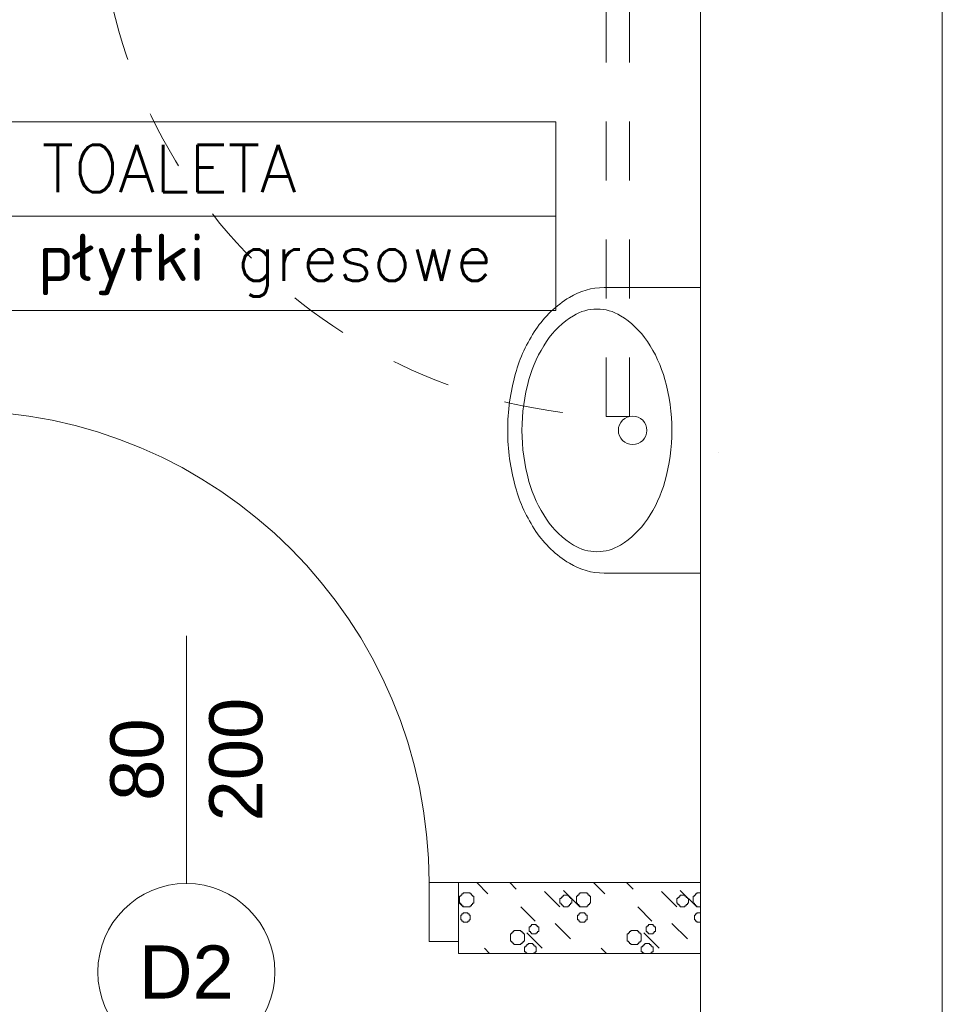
# Model space of a CAD drawing. Header units: millimetres. Extents: x -2274 to 12297, y -16157 to 26321.
# Tile 81 of 256: x -156 to 0, y -6979 to -6812. Entities that reach past the tile are written whole.
import ezdxf
from ezdxf.enums import TextEntityAlignment as Align

# ---------------------------------------------------------------- set-up
doc = ezdxf.new("R2010")
doc.units = ezdxf.units.MM
doc.linetypes.add('4002', pattern=[2, 1, -1])
for name, color, linetype in [('- niebieska cienka - izolacja', 120, 'Continuous'), ('-LI-WIDOK', 2, 'Continuous'), ('_PROJEKTOWANE', 5, 'Continuous'), ('drzwi łuk', 1, 'Continuous'), ('PROJEKTOWANE', 5, 'Continuous')]:
    doc.layers.add(name, color=color, linetype=linetype)
doc.layers.add('-ŚCIANY DZIAŁOWE', color=3, linetype='Continuous', lineweight=35)
doc.layers.add('-ŚCIANY NOŚNE', color=4, linetype='Continuous', lineweight=53)
doc.layers.add('DO USU', color=7, linetype='Continuous', true_color=0x969696)
doc.styles.add('ARIAL', font='arial.ttf', dxfattribs={"height": 0.5})
doc.styles.add('SIMPLEX', font='simplex')

msp = doc.modelspace()

# ---------------------------------------------------------------- linework, layer by layer
at = {"layer": '- niebieska cienka - izolacja', "color": 253, "linetype": 'Continuous', "lineweight": 13}
for p, q in [((-78.93, -6958), (-77.02, -6959.91)), ((-78.93, -6958), (-77.02, -6959.91)), ((-73.33, -6958), (-72.22, -6959.11)), ((-73.33, -6958), (-72.22, -6959.11)), ((-59.13, -6958), (-57.22, -6959.91)), ((-59.13, -6958), (-57.22, -6959.91)), ((-53.53, -6958), (-52.42, -6959.11)), ((-53.53, -6958), (-52.42, -6959.11)), ((-81.82, -6960.51), (-81.82, -6960.31)), ((-81.82, -6960.31), (-81.62, -6960.31)), ((-81.62, -6960.31), (-81.62, -6960.11)), ((-81.62, -6960.11), (-81.42, -6960.11)), ((-81.42, -6960.11), (-81.42, -6959.91)), ((-81.42, -6959.91), (-81.22, -6959.91)), ((-81.22, -6959.91), (-81.22, -6959.71)), ((-81.22, -6959.71), (-81.02, -6959.71)), ((-81.02, -6959.71), (-80.82, -6959.71)), ((-80.82, -6959.71), (-80.62, -6959.71)), ((-80.62, -6959.71), (-80.42, -6959.71)), ((-80.42, -6959.71), (-80.22, -6959.71)), ((-80.22, -6959.71), (-80.02, -6959.71)), ((-80.02, -6959.91), (-80.02, -6959.71)), ((-80.02, -6959.91), (-79.82, -6959.91)), ((-79.82, -6960.11), (-79.82, -6959.91)), ((-79.82, -6960.11), (-79.62, -6960.11)), ((-79.62, -6960.31), (-79.62, -6960.11)), ((-79.62, -6960.31), (-79.42, -6960.31)), ((-79.42, -6960.51), (-79.42, -6960.31)), ((-67.42, -6959.51), (-64.82, -6962.11)), ((-67.42, -6959.51), (-64.82, -6962.11)), ((-64.42, -6960.31), (-64.22, -6960.31)), ((-64.42, -6960.51), (-64.42, -6960.31)), ((-64.22, -6959.31), (-61.42, -6962.11)), ((-64.22, -6959.31), (-61.42, -6962.11)), ((-64.22, -6960.11), (-64.02, -6960.11)), ((-64.22, -6960.31), (-64.22, -6960.11)), ((-64.02, -6960.11), (-63.82, -6960.11)), ((-63.82, -6960.11), (-63.62, -6960.11)), ((-63.62, -6960.11), (-63.42, -6960.11)), ((-63.42, -6960.31), (-63.42, -6960.11)), ((-63.42, -6960.31), (-63.22, -6960.31)), ((-63.22, -6960.51), (-63.22, -6960.31)), ((-62.02, -6960.51), (-62.02, -6960.31)), ((-62.02, -6960.31), (-61.82, -6960.31)), ((-61.82, -6960.31), (-61.82, -6960.11)), ((-61.82, -6960.11), (-61.62, -6960.11)), ((-61.62, -6960.11), (-61.62, -6959.91)), ((-61.62, -6959.91), (-61.42, -6959.91)), ((-61.42, -6959.91), (-61.42, -6959.71)), ((-61.42, -6959.71), (-61.22, -6959.71)), ((-61.22, -6959.71), (-61.02, -6959.71)), ((-61.02, -6959.71), (-60.82, -6959.71)), ((-60.82, -6959.71), (-60.62, -6959.71)), ((-60.62, -6959.71), (-60.42, -6959.71)), ((-60.42, -6959.71), (-60.22, -6959.71)), ((-60.22, -6959.91), (-60.22, -6959.71)), ((-60.22, -6959.91), (-60.02, -6959.91)), ((-60.02, -6960.11), (-60.02, -6959.91)), ((-60.02, -6960.11), (-59.82, -6960.11)), ((-59.82, -6960.31), (-59.82, -6960.11)), ((-59.82, -6960.31), (-59.62, -6960.31)), ((-59.62, -6960.51), (-59.62, -6960.31)), ((-47.62, -6959.51), (-45.02, -6962.11)), ((-47.62, -6959.51), (-45.02, -6962.11)), ((-44.62, -6960.31), (-44.42, -6960.31)), ((-44.62, -6960.51), (-44.62, -6960.31)), ((-44.42, -6959.31), (-41.62, -6962.11)), ((-44.42, -6959.31), (-41.62, -6962.11)), ((-44.42, -6960.11), (-44.22, -6960.11)), ((-44.42, -6960.31), (-44.42, -6960.11)), ((-44.22, -6960.11), (-44.02, -6960.11)), ((-44.02, -6960.11), (-43.82, -6960.11)), ((-43.82, -6960.11), (-43.62, -6960.11)), ((-43.62, -6960.31), (-43.62, -6960.11)), ((-43.62, -6960.31), (-43.42, -6960.31)), ((-43.42, -6960.51), (-43.42, -6960.31)), ((-42.22, -6960.51), (-42.22, -6960.31)), ((-42.22, -6960.31), (-42.02, -6960.31)), ((-42.02, -6960.31), (-42.02, -6960.11)), ((-42.02, -6960.11), (-41.82, -6960.11)), ((-41.82, -6960.11), (-41.82, -6959.91)), ((-41.82, -6959.91), (-41.62, -6959.91)), ((-41.62, -6959.91), (-41.62, -6959.71)), ((-41.62, -6959.71), (-41.42, -6959.71)), ((-41.42, -6959.71), (-41.22, -6959.71)), ((-41.22, -6959.71), (-41.02, -6959.71)), ((-41.02, -6959.71), (-41, -6959.71)), ((-82, -6961.33), (-81.22, -6962.11)), ((-82, -6961.33), (-81.22, -6962.11)), ((-81.82, -6960.71), (-81.82, -6960.51)), ((-81.82, -6960.91), (-81.82, -6960.71)), ((-81.82, -6961.11), (-81.82, -6960.91)), ((-81.82, -6961.31), (-81.82, -6961.11)), ((-81.82, -6961.51), (-81.82, -6961.31)), ((-81.82, -6961.51), (-81.62, -6961.51)), ((-81.62, -6961.71), (-81.62, -6961.51)), ((-81.62, -6961.71), (-81.42, -6961.71)), ((-81.42, -6961.91), (-81.42, -6961.71)), ((-81.42, -6961.91), (-81.22, -6961.91)), ((-81.22, -6962.11), (-81.22, -6961.91)), ((-80.02, -6961.91), (-79.82, -6961.91)), ((-80.02, -6962.11), (-80.02, -6961.91)), ((-79.82, -6961.71), (-79.62, -6961.71)), ((-79.82, -6961.91), (-79.82, -6961.71)), ((-79.62, -6961.51), (-79.42, -6961.51)), ((-79.62, -6961.71), (-79.62, -6961.51)), ((-79.42, -6960.71), (-79.42, -6960.51)), ((-79.42, -6960.91), (-79.42, -6960.71)), ((-79.42, -6961.11), (-79.42, -6960.91)), ((-79.42, -6961.31), (-79.42, -6961.11)), ((-79.42, -6961.51), (-79.42, -6961.31)), ((-64.82, -6960.71), (-64.62, -6960.71)), ((-64.82, -6960.91), (-64.82, -6960.71)), ((-64.82, -6961.11), (-64.82, -6960.91)), ((-64.82, -6961.31), (-64.82, -6961.11)), ((-64.82, -6961.51), (-64.82, -6961.31)), ((-64.82, -6961.51), (-64.62, -6961.51)), ((-64.62, -6960.71), (-64.62, -6960.51)), ((-64.62, -6960.51), (-64.42, -6960.51)), ((-64.62, -6961.71), (-64.62, -6961.51)), ((-64.62, -6961.71), (-64.42, -6961.71)), ((-64.42, -6961.91), (-64.42, -6961.71)), ((-64.42, -6961.91), (-64.22, -6961.91)), ((-64.22, -6962.11), (-64.22, -6961.91)), ((-63.42, -6962.11), (-63.42, -6961.91)), ((-63.42, -6961.91), (-63.22, -6961.91)), ((-63.22, -6960.51), (-63.02, -6960.51)), ((-63.22, -6961.91), (-63.22, -6961.71)), ((-63.22, -6961.71), (-63.02, -6961.71)), ((-63.02, -6960.71), (-63.02, -6960.51)), ((-63.02, -6960.71), (-62.82, -6960.71)), ((-63.02, -6961.71), (-63.02, -6961.51)), ((-63.02, -6961.51), (-62.82, -6961.51)), ((-62.82, -6960.91), (-62.82, -6960.71)), ((-62.82, -6961.11), (-62.82, -6960.91)), ((-62.82, -6961.31), (-62.82, -6961.11)), ((-62.82, -6961.51), (-62.82, -6961.31)), ((-62.02, -6960.71), (-62.02, -6960.51)), ((-62.02, -6960.91), (-62.02, -6960.71)), ((-62.02, -6961.11), (-62.02, -6960.91)), ((-62.02, -6961.31), (-62.02, -6961.11)), ((-62.02, -6961.51), (-62.02, -6961.31)), ((-62.02, -6961.51), (-61.82, -6961.51)), ((-61.82, -6961.71), (-61.82, -6961.51)), ((-61.82, -6961.71), (-61.62, -6961.71)), ((-61.62, -6961.91), (-61.62, -6961.71)), ((-61.62, -6961.91), (-61.42, -6961.91)), ((-61.42, -6962.11), (-61.42, -6961.91)), ((-60.22, -6961.91), (-60.02, -6961.91)), ((-60.22, -6962.11), (-60.22, -6961.91)), ((-60.02, -6961.71), (-59.82, -6961.71)), ((-60.02, -6961.91), (-60.02, -6961.71)), ((-59.82, -6961.51), (-59.62, -6961.51)), ((-59.82, -6961.71), (-59.82, -6961.51)), ((-59.62, -6960.71), (-59.62, -6960.51)), ((-59.62, -6960.91), (-59.62, -6960.71)), ((-59.62, -6961.11), (-59.62, -6960.91)), ((-59.62, -6961.31), (-59.62, -6961.11)), ((-59.62, -6961.51), (-59.62, -6961.31)), ((-45.02, -6960.71), (-44.82, -6960.71)), ((-45.02, -6960.91), (-45.02, -6960.71)), ((-45.02, -6961.11), (-45.02, -6960.91)), ((-45.02, -6961.31), (-45.02, -6961.11)), ((-45.02, -6961.51), (-45.02, -6961.31)), ((-45.02, -6961.51), (-44.82, -6961.51)), ((-44.82, -6960.71), (-44.82, -6960.51)), ((-44.82, -6960.51), (-44.62, -6960.51)), ((-44.82, -6961.71), (-44.82, -6961.51)), ((-44.82, -6961.71), (-44.62, -6961.71)), ((-44.62, -6961.91), (-44.62, -6961.71)), ((-44.62, -6961.91), (-44.42, -6961.91)), ((-44.42, -6962.11), (-44.42, -6961.91)), ((-43.62, -6962.11), (-43.62, -6961.91)), ((-43.62, -6961.91), (-43.42, -6961.91)), ((-43.42, -6960.51), (-43.22, -6960.51)), ((-43.42, -6961.91), (-43.42, -6961.71)), ((-43.42, -6961.71), (-43.22, -6961.71)), ((-43.22, -6960.71), (-43.22, -6960.51)), ((-43.22, -6960.71), (-43.02, -6960.71)), ((-43.22, -6961.71), (-43.22, -6961.51)), ((-43.22, -6961.51), (-43.02, -6961.51)), ((-43.02, -6960.91), (-43.02, -6960.71)), ((-43.02, -6961.11), (-43.02, -6960.91)), ((-43.02, -6961.31), (-43.02, -6961.11)), ((-43.02, -6961.51), (-43.02, -6961.31)), ((-42.22, -6960.71), (-42.22, -6960.51)), ((-42.22, -6960.91), (-42.22, -6960.71)), ((-42.22, -6961.11), (-42.22, -6960.91)), ((-42.22, -6961.31), (-42.22, -6961.11)), ((-42.22, -6961.51), (-42.22, -6961.31)), ((-42.22, -6961.51), (-42.02, -6961.51)), ((-42.02, -6961.71), (-42.02, -6961.51)), ((-42.02, -6961.71), (-41.82, -6961.71)), ((-41.82, -6961.91), (-41.82, -6961.71)), ((-41.82, -6961.91), (-41.62, -6961.91)), ((-41.62, -6962.11), (-41.62, -6961.91)), ((-81.62, -6963.71), (-81.62, -6963.51)), ((-81.62, -6963.51), (-81.42, -6963.51)), ((-81.42, -6963.31), (-81.22, -6963.31)), ((-81.42, -6963.51), (-81.42, -6963.31)), ((-81.22, -6962.11), (-81.02, -6962.11)), ((-81.22, -6963.31), (-81.22, -6963.11)), ((-81.22, -6963.11), (-81.02, -6963.11)), ((-81.02, -6962.11), (-80.82, -6962.11)), ((-81.02, -6963.11), (-80.82, -6963.11)), ((-80.82, -6962.11), (-80.62, -6962.11)), ((-80.82, -6963.11), (-80.62, -6963.11)), ((-80.62, -6962.11), (-80.42, -6962.11)), ((-80.62, -6963.11), (-80.42, -6963.11)), ((-80.42, -6962.11), (-80.22, -6962.11)), ((-80.42, -6963.31), (-80.42, -6963.11)), ((-80.42, -6963.31), (-80.22, -6963.31)), ((-80.22, -6962.11), (-80.02, -6962.11)), ((-80.22, -6963.51), (-80.22, -6963.31)), ((-80.22, -6963.51), (-80.02, -6963.51)), ((-80.02, -6963.71), (-80.02, -6963.51)), ((-71.42, -6962.11), (-69.02, -6964.51)), ((-71.42, -6962.11), (-69.02, -6964.51)), ((-64.22, -6962.11), (-64.02, -6962.11)), ((-64.02, -6962.11), (-63.82, -6962.11)), ((-63.82, -6962.11), (-63.62, -6962.11)), ((-63.62, -6962.11), (-63.42, -6962.11)), ((-61.82, -6963.71), (-61.82, -6963.51)), ((-61.82, -6963.51), (-61.62, -6963.51)), ((-61.62, -6963.31), (-61.42, -6963.31)), ((-61.62, -6963.51), (-61.62, -6963.31)), ((-61.42, -6962.11), (-61.22, -6962.11)), ((-61.42, -6963.31), (-61.42, -6963.11)), ((-61.42, -6963.11), (-61.22, -6963.11)), ((-61.22, -6962.11), (-61.02, -6962.11)), ((-61.22, -6963.11), (-61.02, -6963.11)), ((-61.02, -6962.11), (-60.82, -6962.11)), ((-61.02, -6963.11), (-60.82, -6963.11)), ((-60.82, -6962.11), (-60.62, -6962.11)), ((-60.82, -6963.11), (-60.62, -6963.11)), ((-60.62, -6962.11), (-60.42, -6962.11)), ((-60.62, -6963.31), (-60.62, -6963.11)), ((-60.62, -6963.31), (-60.42, -6963.31)), ((-60.42, -6962.11), (-60.22, -6962.11)), ((-60.42, -6963.51), (-60.42, -6963.31)), ((-60.42, -6963.51), (-60.22, -6963.51)), ((-60.22, -6963.71), (-60.22, -6963.51)), ((-51.62, -6962.11), (-49.22, -6964.51)), ((-51.62, -6962.11), (-49.22, -6964.51)), ((-44.42, -6962.11), (-44.22, -6962.11)), ((-44.22, -6962.11), (-44.02, -6962.11)), ((-44.02, -6962.11), (-43.82, -6962.11)), ((-43.82, -6962.11), (-43.62, -6962.11)), ((-42.02, -6963.71), (-42.02, -6963.51)), ((-42.02, -6963.51), (-41.82, -6963.51)), ((-41.82, -6963.31), (-41.62, -6963.31)), ((-41.82, -6963.51), (-41.82, -6963.31)), ((-41.62, -6962.11), (-41.42, -6962.11)), ((-41.62, -6963.31), (-41.62, -6963.11)), ((-41.62, -6963.11), (-41.42, -6963.11)), ((-41.42, -6962.11), (-41.22, -6962.11)), ((-41.42, -6963.11), (-41.22, -6963.11)), ((-41.22, -6962.11), (-41.02, -6962.11)), ((-41.22, -6963.11), (-41.02, -6963.11)), ((-41.02, -6962.11), (-41, -6962.11)), ((-41.02, -6963.11), (-41, -6963.11)), ((-81.62, -6963.91), (-81.62, -6963.71)), ((-81.62, -6964.11), (-81.62, -6963.91)), ((-81.62, -6964.31), (-81.62, -6964.11)), ((-81.62, -6964.31), (-81.42, -6964.31)), ((-81.42, -6964.51), (-81.42, -6964.31)), ((-81.42, -6964.51), (-81.22, -6964.51)), ((-81.22, -6964.71), (-81.22, -6964.51)), ((-81.22, -6964.71), (-81.02, -6964.71)), ((-81.02, -6964.71), (-80.82, -6964.71)), ((-80.82, -6964.71), (-80.62, -6964.71)), ((-80.62, -6964.71), (-80.42, -6964.71)), ((-80.42, -6964.51), (-80.22, -6964.51)), ((-80.42, -6964.71), (-80.42, -6964.51)), ((-80.22, -6964.31), (-80.02, -6964.31)), ((-80.22, -6964.51), (-80.22, -6964.31)), ((-80.02, -6963.91), (-80.02, -6963.71)), ((-80.02, -6964.11), (-80.02, -6963.91)), ((-80.02, -6964.31), (-80.02, -6964.11)), ((-69.82, -6965.31), (-69.62, -6965.31)), ((-69.82, -6965.51), (-69.82, -6965.31)), ((-69.62, -6965.31), (-69.62, -6965.11)), ((-69.62, -6965.11), (-69.42, -6965.11)), ((-69.42, -6965.11), (-69.22, -6965.11)), ((-69.22, -6965.11), (-69.02, -6965.11)), ((-69.02, -6965.11), (-68.82, -6965.11)), ((-68.82, -6965.31), (-68.82, -6965.11)), ((-68.82, -6965.31), (-68.62, -6965.31)), ((-68.62, -6965.51), (-68.62, -6965.31)), ((-65.62, -6964.91), (-63.02, -6967.51)), ((-65.62, -6964.91), (-63.02, -6967.51)), ((-61.82, -6963.91), (-61.82, -6963.71)), ((-61.82, -6964.11), (-61.82, -6963.91)), ((-61.82, -6964.31), (-61.82, -6964.11)), ((-61.82, -6964.31), (-61.62, -6964.31)), ((-61.62, -6964.51), (-61.62, -6964.31)), ((-61.62, -6964.51), (-61.42, -6964.51)), ((-61.42, -6964.71), (-61.42, -6964.51)), ((-61.42, -6964.71), (-61.22, -6964.71)), ((-61.22, -6964.71), (-61.02, -6964.71)), ((-61.02, -6964.71), (-60.82, -6964.71)), ((-60.82, -6964.71), (-60.62, -6964.71)), ((-60.62, -6964.51), (-60.42, -6964.51)), ((-60.62, -6964.71), (-60.62, -6964.51)), ((-60.42, -6964.31), (-60.22, -6964.31)), ((-60.42, -6964.51), (-60.42, -6964.31)), ((-60.22, -6963.91), (-60.22, -6963.71)), ((-60.22, -6964.11), (-60.22, -6963.91)), ((-60.22, -6964.31), (-60.22, -6964.11)), ((-50.02, -6965.31), (-49.82, -6965.31)), ((-50.02, -6965.51), (-50.02, -6965.31)), ((-49.82, -6965.31), (-49.82, -6965.11)), ((-49.82, -6965.11), (-49.62, -6965.11)), ((-49.62, -6965.11), (-49.42, -6965.11)), ((-49.42, -6965.11), (-49.22, -6965.11)), ((-49.22, -6965.11), (-49.02, -6965.11)), ((-49.02, -6965.31), (-49.02, -6965.11)), ((-49.02, -6965.31), (-48.82, -6965.31)), ((-48.82, -6965.51), (-48.82, -6965.31)), ((-45.82, -6964.91), (-43.22, -6967.51)), ((-45.82, -6964.91), (-43.22, -6967.51)), ((-42.02, -6963.91), (-42.02, -6963.71)), ((-42.02, -6964.11), (-42.02, -6963.91)), ((-42.02, -6964.31), (-42.02, -6964.11)), ((-42.02, -6964.31), (-41.82, -6964.31)), ((-41.82, -6964.51), (-41.82, -6964.31)), ((-41.82, -6964.51), (-41.62, -6964.51)), ((-41.62, -6964.71), (-41.62, -6964.51)), ((-41.62, -6964.71), (-41.42, -6964.71)), ((-41.42, -6964.71), (-41.22, -6964.71)), ((-41.22, -6964.71), (-41.02, -6964.71)), ((-41.02, -6964.71), (-41, -6964.71)), ((-73.22, -6966.91), (-73.22, -6966.71)), ((-73.22, -6966.71), (-73.02, -6966.71)), ((-73.22, -6967.11), (-73.22, -6966.91)), ((-73.02, -6966.71), (-73.02, -6966.51)), ((-73.02, -6966.51), (-72.82, -6966.51)), ((-72.82, -6966.51), (-72.82, -6966.31)), ((-72.82, -6966.31), (-72.62, -6966.31)), ((-72.62, -6966.31), (-72.62, -6966.11)), ((-72.62, -6966.11), (-72.42, -6966.11)), ((-72.42, -6966.11), (-72.22, -6966.11)), ((-72.22, -6966.11), (-72.02, -6966.11)), ((-72.02, -6966.11), (-71.82, -6966.11)), ((-71.82, -6966.11), (-71.62, -6966.11)), ((-71.62, -6966.11), (-71.42, -6966.11)), ((-71.42, -6966.31), (-71.42, -6966.11)), ((-71.42, -6966.31), (-71.22, -6966.31)), ((-71.22, -6966.51), (-71.22, -6966.31)), ((-71.22, -6966.51), (-71.02, -6966.51)), ((-71.02, -6966.71), (-71.02, -6966.51)), ((-71.02, -6966.71), (-70.82, -6966.71)), ((-70.82, -6966.91), (-70.82, -6966.71)), ((-70.82, -6967.11), (-70.82, -6966.91)), ((-70.42, -6966.51), (-67.82, -6969.11)), ((-70.42, -6966.51), (-67.82, -6969.11)), ((-70.02, -6965.71), (-70.02, -6965.51)), ((-70.02, -6965.51), (-69.82, -6965.51)), ((-70.02, -6965.91), (-70.02, -6965.71)), ((-70.02, -6966.11), (-70.02, -6965.91)), ((-70.02, -6966.31), (-70.02, -6966.11)), ((-70.02, -6966.31), (-69.82, -6966.31)), ((-69.82, -6966.51), (-69.82, -6966.31)), ((-69.82, -6966.51), (-69.62, -6966.51)), ((-69.62, -6966.71), (-69.62, -6966.51)), ((-69.62, -6966.71), (-69.42, -6966.71)), ((-69.42, -6966.71), (-69.22, -6966.71)), ((-69.22, -6966.71), (-69.02, -6966.71)), ((-69.02, -6966.71), (-68.82, -6966.71)), ((-68.82, -6966.51), (-68.62, -6966.51)), ((-68.82, -6966.71), (-68.82, -6966.51)), ((-68.62, -6965.51), (-68.42, -6965.51)), ((-68.62, -6966.31), (-68.42, -6966.31)), ((-68.62, -6966.51), (-68.62, -6966.31)), ((-68.42, -6965.71), (-68.42, -6965.51)), ((-68.42, -6965.91), (-68.42, -6965.71)), ((-68.42, -6966.11), (-68.42, -6965.91)), ((-68.42, -6966.31), (-68.42, -6966.11)), ((-53.42, -6966.91), (-53.42, -6966.71)), ((-53.42, -6966.71), (-53.22, -6966.71)), ((-53.42, -6967.11), (-53.42, -6966.91)), ((-53.22, -6966.71), (-53.22, -6966.51)), ((-53.22, -6966.51), (-53.02, -6966.51)), ((-53.02, -6966.51), (-53.02, -6966.31)), ((-53.02, -6966.31), (-52.82, -6966.31)), ((-52.82, -6966.31), (-52.82, -6966.11)), ((-52.82, -6966.11), (-52.62, -6966.11)), ((-52.62, -6966.11), (-52.42, -6966.11)), ((-52.42, -6966.11), (-52.22, -6966.11)), ((-52.22, -6966.11), (-52.02, -6966.11)), ((-52.02, -6966.11), (-51.82, -6966.11)), ((-51.82, -6966.11), (-51.62, -6966.11)), ((-51.62, -6966.31), (-51.62, -6966.11)), ((-51.62, -6966.31), (-51.42, -6966.31)), ((-51.42, -6966.51), (-51.42, -6966.31)), ((-51.42, -6966.51), (-51.22, -6966.51)), ((-51.22, -6966.71), (-51.22, -6966.51)), ((-51.22, -6966.71), (-51.02, -6966.71)), ((-51.02, -6966.91), (-51.02, -6966.71)), ((-51.02, -6967.11), (-51.02, -6966.91)), ((-50.62, -6966.51), (-48.02, -6969.11)), ((-50.62, -6966.51), (-48.02, -6969.11)), ((-50.22, -6965.71), (-50.22, -6965.51)), ((-50.22, -6965.51), (-50.02, -6965.51)), ((-50.22, -6965.91), (-50.22, -6965.71)), ((-50.22, -6966.11), (-50.22, -6965.91)), ((-50.22, -6966.31), (-50.22, -6966.11)), ((-50.22, -6966.31), (-50.02, -6966.31)), ((-50.02, -6966.51), (-50.02, -6966.31)), ((-50.02, -6966.51), (-49.82, -6966.51)), ((-49.82, -6966.71), (-49.82, -6966.51)), ((-49.82, -6966.71), (-49.62, -6966.71)), ((-49.62, -6966.71), (-49.42, -6966.71)), ((-49.42, -6966.71), (-49.22, -6966.71)), ((-49.22, -6966.71), (-49.02, -6966.71)), ((-49.02, -6966.51), (-48.82, -6966.51)), ((-49.02, -6966.71), (-49.02, -6966.51)), ((-48.82, -6965.51), (-48.62, -6965.51)), ((-48.82, -6966.31), (-48.62, -6966.31)), ((-48.82, -6966.51), (-48.82, -6966.31)), ((-48.62, -6965.71), (-48.62, -6965.51)), ((-48.62, -6965.91), (-48.62, -6965.71)), ((-48.62, -6966.11), (-48.62, -6965.91)), ((-48.62, -6966.31), (-48.62, -6966.11)), ((-73.22, -6967.31), (-73.22, -6967.11)), ((-73.22, -6967.51), (-73.22, -6967.31)), ((-73.22, -6967.71), (-73.22, -6967.51)), ((-73.22, -6967.91), (-73.22, -6967.71)), ((-73.22, -6967.91), (-73.02, -6967.91)), ((-73.02, -6968.11), (-73.02, -6967.91)), ((-73.02, -6968.11), (-72.82, -6968.11)), ((-72.82, -6968.31), (-72.82, -6968.11)), ((-72.82, -6968.31), (-72.62, -6968.31)), ((-72.62, -6968.51), (-72.62, -6968.31)), ((-72.62, -6968.51), (-72.42, -6968.51)), ((-72.42, -6968.51), (-72.22, -6968.51)), ((-72.22, -6968.51), (-72.02, -6968.51)), ((-72.02, -6968.51), (-71.82, -6968.51)), ((-71.82, -6968.51), (-71.62, -6968.51)), ((-71.62, -6968.51), (-71.42, -6968.51)), ((-71.42, -6968.31), (-71.22, -6968.31)), ((-71.42, -6968.51), (-71.42, -6968.31)), ((-71.22, -6968.11), (-71.02, -6968.11)), ((-71.22, -6968.31), (-71.22, -6968.11)), ((-71.02, -6967.91), (-70.82, -6967.91)), ((-71.02, -6968.11), (-71.02, -6967.91)), ((-70.82, -6967.31), (-70.82, -6967.11)), ((-70.82, -6967.51), (-70.82, -6967.31)), ((-70.82, -6967.71), (-70.82, -6967.51)), ((-70.82, -6967.91), (-70.82, -6967.71)), ((-70.42, -6968.51), (-70.22, -6968.51)), ((-70.42, -6968.71), (-70.42, -6968.51)), ((-70.22, -6968.31), (-70.02, -6968.31)), ((-70.22, -6968.51), (-70.22, -6968.31)), ((-70.02, -6968.31), (-69.82, -6968.31)), ((-69.82, -6968.31), (-69.62, -6968.31)), ((-69.62, -6968.31), (-69.42, -6968.31)), ((-69.42, -6968.51), (-69.42, -6968.31)), ((-69.42, -6968.51), (-69.22, -6968.51)), ((-69.22, -6968.71), (-69.22, -6968.51)), ((-53.42, -6967.31), (-53.42, -6967.11)), ((-53.42, -6967.51), (-53.42, -6967.31)), ((-53.42, -6967.71), (-53.42, -6967.51)), ((-53.42, -6967.91), (-53.42, -6967.71)), ((-53.42, -6967.91), (-53.22, -6967.91)), ((-53.22, -6968.11), (-53.22, -6967.91)), ((-53.22, -6968.11), (-53.02, -6968.11)), ((-53.02, -6968.31), (-53.02, -6968.11)), ((-53.02, -6968.31), (-52.82, -6968.31)), ((-52.82, -6968.51), (-52.82, -6968.31)), ((-52.82, -6968.51), (-52.62, -6968.51)), ((-52.62, -6968.51), (-52.42, -6968.51)), ((-52.42, -6968.51), (-52.22, -6968.51)), ((-52.22, -6968.51), (-52.02, -6968.51)), ((-52.02, -6968.51), (-51.82, -6968.51)), ((-51.82, -6968.51), (-51.62, -6968.51)), ((-51.62, -6968.31), (-51.42, -6968.31)), ((-51.62, -6968.51), (-51.62, -6968.31)), ((-51.42, -6968.11), (-51.22, -6968.11)), ((-51.42, -6968.31), (-51.42, -6968.11)), ((-51.22, -6967.91), (-51.02, -6967.91)), ((-51.22, -6968.11), (-51.22, -6967.91)), ((-51.02, -6967.31), (-51.02, -6967.11)), ((-51.02, -6967.51), (-51.02, -6967.31)), ((-51.02, -6967.71), (-51.02, -6967.51)), ((-51.02, -6967.91), (-51.02, -6967.71)), ((-50.62, -6968.51), (-50.42, -6968.51)), ((-50.62, -6968.71), (-50.62, -6968.51)), ((-50.42, -6968.31), (-50.22, -6968.31)), ((-50.42, -6968.51), (-50.42, -6968.31)), ((-50.22, -6968.31), (-50.02, -6968.31)), ((-50.02, -6968.31), (-49.82, -6968.31)), ((-49.82, -6968.31), (-49.62, -6968.31)), ((-49.62, -6968.51), (-49.62, -6968.31)), ((-49.62, -6968.51), (-49.42, -6968.51)), ((-49.42, -6968.71), (-49.42, -6968.51)), ((-77.62, -6969.11), (-76.73, -6970)), ((-77.62, -6969.11), (-76.73, -6970)), ((-70.82, -6968.91), (-70.62, -6968.91)), ((-70.82, -6969.11), (-70.82, -6968.91)), ((-70.82, -6969.31), (-70.82, -6969.11)), ((-70.82, -6969.51), (-70.82, -6969.31)), ((-70.82, -6969.71), (-70.82, -6969.51)), ((-70.82, -6969.71), (-70.62, -6969.71)), ((-70.62, -6968.91), (-70.62, -6968.71)), ((-70.62, -6968.71), (-70.42, -6968.71)), ((-70.62, -6969.91), (-70.62, -6969.71)), ((-70.62, -6969.91), (-70.42, -6969.91)), ((-70.42, -6970), (-70.42, -6969.91)), ((-69.22, -6968.71), (-69.02, -6968.71)), ((-69.22, -6970), (-69.22, -6969.91)), ((-69.22, -6969.91), (-69.02, -6969.91)), ((-69.02, -6968.91), (-69.02, -6968.71)), ((-69.02, -6968.91), (-68.82, -6968.91)), ((-69.02, -6969.91), (-69.02, -6969.71)), ((-69.02, -6969.71), (-68.82, -6969.71)), ((-68.82, -6969.11), (-68.82, -6968.91)), ((-68.82, -6969.31), (-68.82, -6969.11)), ((-68.82, -6969.51), (-68.82, -6969.31)), ((-68.82, -6969.71), (-68.82, -6969.51)), ((-57.82, -6969.11), (-56.93, -6970)), ((-57.82, -6969.11), (-56.93, -6970)), ((-51.02, -6968.91), (-50.82, -6968.91)), ((-51.02, -6969.11), (-51.02, -6968.91)), ((-51.02, -6969.31), (-51.02, -6969.11)), ((-51.02, -6969.51), (-51.02, -6969.31)), ((-51.02, -6969.71), (-51.02, -6969.51)), ((-51.02, -6969.71), (-50.82, -6969.71)), ((-50.82, -6968.91), (-50.82, -6968.71)), ((-50.82, -6968.71), (-50.62, -6968.71)), ((-50.82, -6969.91), (-50.82, -6969.71)), ((-50.82, -6969.91), (-50.62, -6969.91)), ((-50.62, -6970), (-50.62, -6969.91)), ((-49.42, -6968.71), (-49.22, -6968.71)), ((-49.42, -6970), (-49.42, -6969.91)), ((-49.42, -6969.91), (-49.22, -6969.91)), ((-49.22, -6968.91), (-49.22, -6968.71)), ((-49.22, -6968.91), (-49.02, -6968.91)), ((-49.22, -6969.91), (-49.22, -6969.71)), ((-49.22, -6969.71), (-49.02, -6969.71)), ((-49.02, -6969.11), (-49.02, -6968.91)), ((-49.02, -6969.31), (-49.02, -6969.11)), ((-49.02, -6969.51), (-49.02, -6969.31)), ((-49.02, -6969.71), (-49.02, -6969.51))]:
    msp.add_line(p, q, dxfattribs=at)
at = {"layer": '-ŚCIANY DZIAŁOWE', "color": 253, "lineweight": 13}
msp.add_line((-38, -6885.05), (-38, -6885.05), dxfattribs=at)
at = {"layer": '-ŚCIANY NOŚNE', "color": 253, "lineweight": 13}
for p, q in [((0, -7121), (0, -6744.5)), ((-41, -7080), (-41, -6784)), ((0, -6972), (0, -6921))]:
    msp.add_line(p, q, dxfattribs=at)
at = {"layer": '_PROJEKTOWANE', "color": 253, "lineweight": 13}
for p, q in [((-82, -6958), (-41, -6958)), ((-82, -6958), (-82, -6970)), ((-82, -6970), (-41, -6970))]:
    msp.add_line(p, q, dxfattribs=at)
at = {"layer": 'DO USU', "color": 253, "linetype": '4002', "lineweight": 13, "ltscale": 10}
for p, q in [((-57, -6879), (-57, -6789)), ((-53, -6789), (-53, -6879)), ((-53, -6879), (-57, -6879))]:
    msp.add_line(p, q, dxfattribs=at)
msp.add_arc((-53, -6789), 90, 180, 270, dxfattribs=at)
at = {"layer": 'drzwi łuk', "color": 253, "lineweight": 13, "ltscale": 0.5}
for p, q in [((-222.7, -6829.01), (-65.5, -6829.01)), ((-65.5, -6829.01), (-65.5, -6861.01)), ((-222.7, -6845.01), (-65.5, -6845.01)), ((-222.7, -6861.01), (-65.5, -6861.01))]:
    msp.add_line(p, q, dxfattribs=at)
at = {"layer": 'PROJEKTOWANE', "color": 253, "lineweight": 13}
for p, q in [((-41, -6857.13), (-57.33, -6857.13)), ((-41, -6905.53), (-41, -6857.13)), ((-57.33, -6905.53), (-41, -6905.53)), ((-128.14, -6916.15), (-128.14, -6958.15)), ((-82, -6958), (-87, -6958)), ((-87, -6958), (-87, -6968)), ((-82, -6968), (-82, -6958)), ((-87, -6968), (-82, -6968))]:
    msp.add_line(p, q, dxfattribs=at)
msp.add_lwpolyline([(-57.33, -6857.13, 0.138474), (-63.22, -6858.79, 0.107069), (-68.89, -6864.22, 0.080452), (-72.35, -6871.71, 0.068264), (-73.67, -6881.33, 0.068264), (-72.35, -6890.95, 0.080452), (-68.89, -6898.45, 0.107069), (-63.22, -6903.87, 0.138474), (-57.33, -6905.53, 0.138474)], format="xyb", dxfattribs=at)
msp.add_lwpolyline([(-58.54, -6901.9, 0.138474), (-54.56, -6900.78, 0.107069), (-50, -6896.41, 0.080452), (-47.03, -6889.98, 0.068264), (-45.84, -6881.33, 0.068264), (-47.03, -6872.69, 0.080452), (-50, -6866.25, 0.107069), (-54.56, -6861.89, 0.138474), (-58.54, -6860.76, 0.138474), (-62.53, -6861.89, 0.107069), (-67.09, -6866.25, 0.080452), (-70.06, -6872.69, 0.068264), (-71.25, -6881.33, 0.068264), (-70.06, -6889.98, 0.080452), (-67.09, -6896.41, 0.107069), (-62.53, -6900.78, 0.138474)], format="xyb", close=True, dxfattribs=at)
for centre, radius in [((-52.49, -6881.33), 2.42), ((-128.14, -6973.15), 15)]:
    msp.add_circle(centre, radius, dxfattribs=at)
msp.add_arc((-167, -6958), 80, 0, 90, dxfattribs=at)

# ---------------------------------------------------------------- texts
at = {"layer": '-LI-WIDOK', "color": 253, "lineweight": 13, "style": 'SIMPLEX'}
msp.add_text('TOALETA', height=8, dxfattribs=at).set_placement((-131.07, -6836.95), align=Align.MIDDLE_CENTER)
at = {"layer": 'PROJEKTOWANE', "color": 253, "lineweight": 13}
for s, height, style, p in [('płytki gresowe', 8, 'SIMPLEX', (-114.83, -6852)), ('D2', 9, 'ARIAL', (-128.14, -6973.15))]:
    msp.add_text(s, height=height, dxfattribs=dict(at, style=style)).set_placement(p, align=Align.MIDDLE_CENTER)
at = {"layer": 'PROJEKTOWANE', "color": 253, "lineweight": 13, "style": 'ARIAL'}
for s, p in [('200', (-119.76, -6937.15)), ('80', (-136.54, -6937.15))]:
    msp.add_text(s, height=9, rotation=90, dxfattribs=at).set_placement(p, align=Align.MIDDLE_CENTER)

doc.saveas('drawing.dxf')
